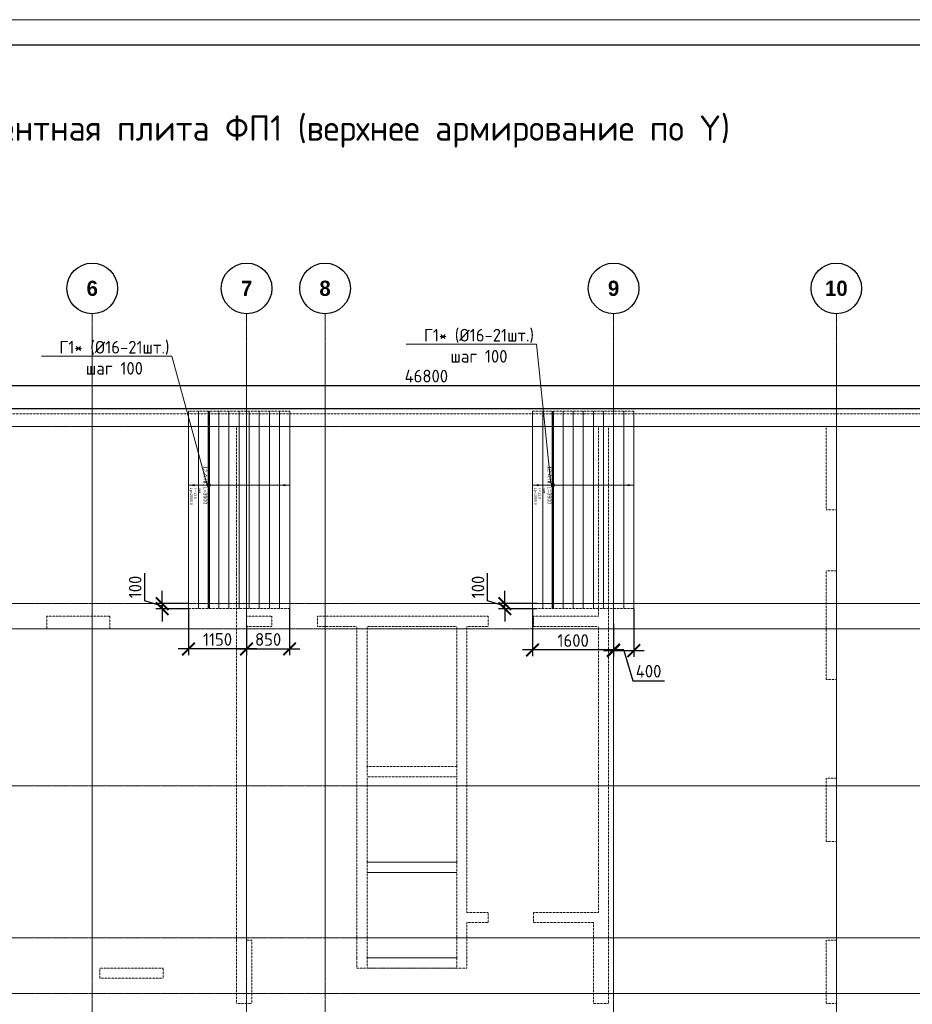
# Model space of a CAD drawing. Header units: millimetres. Extents: x -56135 to 1694203, y -446411 to -23139.
# Tile 193 of 256: x 877518 to 895151, y -117714 to -98264. Entities that reach past the tile are written whole.
import ezdxf
from ezdxf import colors
from ezdxf.entities.mleader import LeaderData, LeaderLine
from ezdxf.enums import TextEntityAlignment as Align
from ezdxf.math import Vec2, Vec3

# ---------------------------------------------------------------- set-up
doc = ezdxf.new("R2010")
doc.units = ezdxf.units.MM
doc.set_wipeout_variables(frame=1)
for name, pattern in [('01 Штриховая _4 мм_', [6, 3.5, -2.5]), ('______5', [1100, 800, -100, 100, -100]), ('GOST2.303 4', [7, 5, -2, 0]), ('осевая', [50.8, 31.75, -6.35, 6.35, -6.35])]:
    doc.linetypes.add(name, pattern=pattern)
for name, color, linetype, lineweight in [('0 Фундамент', 5, 'Continuous', 30), ('АрмСтер', 2, 'Continuous', 50), ('контур распр. стерхней', 2, 'GOST2.303 4', 20), ('Оси', 40, '______5', 18), ('подоснова', 151, 'Continuous', 5), ('РАЗМЕРЫ', 1, 'Continuous', 9), ('СТЕНЫ', 3, 'Continuous', 30), ('ТОНКИЕ', 7, 'Continuous', 9), ('Узлы', 7, 'Continuous', 0)]:
    doc.layers.add(name, color=color, linetype=linetype, lineweight=lineweight)
doc.layers.add('АрмСтер_атрибуты', color=2, linetype='Continuous', lineweight=0, plot=False)
doc.layers.add('АрмСтер_невид', color=8, linetype='Continuous', lineweight=0, plot=False)
doc.layers.add('ТОЛСТЫЕ_ОСНОВНЫЕ', color=6, linetype='Continuous')
doc.styles.add('Century Gothic', font='GOTHIC.TTF')
doc.styles.add('GOST-2.304_Type-B', font='GOST_Common.ttf')
doc.styles.get("Standard").update_dxf_attribs({"font": 'arial.ttf'})
doc.styles.add('Аннотативный', font='arial.ttf')
doc.dimstyles.new('СПДС', dxfattribs={"dimscale": 100, "dimtxt": 2.5, "dimasz": 2.5, "dimexe": 1.25, "dimexo": 0, "dimtad": 1, "dimdec": 0, "dimtxsty": 'GOST-2.304_Type-B', "dimblk": 'ARCHTICK', "dimcen": 2.5, "dimdle": 2, "dimadec": 0, "dimazin": 2, "dimtfac": 0.75, "dimtdec": 0, "dimtmove": 1, "dimatfit": 3, "dimfxl": 1, "dimtolj": 1, "dimarcsym": 1})

# ---------------------------------------------------------------- blocks, each defined once
blk = doc.blocks.new('NSY101')
at = {"color": 0, "linetype": 'ByBlock', "lineweight": -2}
blk.add_circle((0, 0), 50, dxfattribs=at)
blk = doc.blocks.new('оси 2.2-2.3')
at = {"layer": 'Оси', "color": 16, "linetype": 'осевая', "lineweight": 0, "transparency": 33554687}
for p, q in [((491254.9, -104267.9), (491254.9, -134893.5)), ((494304.9, -104267.9), (494304.9, -134893.5)), ((495854.9, -104267.9), (495854.9, -134893.5)), ((501554.9, -104267.9), (501554.9, -134893.5)), ((505954.9, -104267.9), (505954.9, -134893.5)), ((468076.3, -106495.4), (524372.9, -106495.4)), ((468076.3, -109995.4), (524372.9, -109995.4)), ((468653.8, -110495.4), (523696.4, -110495.4)), ((468076.3, -113595.4), (524372.9, -113595.4)), ((468076.3, -116595.4), (524372.9, -116595.4)), ((468076.3, -117695.4), (524372.9, -117695.4))]:
    blk.add_line(p, q, dxfattribs=at)
at = {"layer": 'Оси', "color": 16, "linetype": 'Continuous', "lineweight": 25, "transparency": 33554687, "xscale": 9.999999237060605, "yscale": 9.999999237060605, "zscale": 9.999999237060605}
for p in [(491254.4, -103767.9), (494304.4, -103767.9), (495854.4, -103767.9), (501554.4, -103767.9), (505954.4, -103767.9)]:
    blk.add_blockref('NSY101', p, dxfattribs=at)
at = {"layer": 'Оси', "color": 16, "linetype": 'Continuous', "lineweight": 25, "transparency": 33554687, "char_height": 300, "attachment_point": 5, "style": 'Century Gothic'}
for s, insert, width in [('\\A1;{\\fCentury Gothic|i0|b1;\\H300.000000;\\W1.000000;\\C16;6}\\P', (491254.4, -103767.9), 385), ('\\A1;{\\fCentury Gothic|i0|b1;\\H300.000000;\\W1.000000;\\C16;7}\\P', (494304.4, -103767.9), 385), ('\\A1;{\\fCentury Gothic|i0|b1;\\H300.000000;\\W1.000000;\\C16;8}\\P', (495854.4, -103767.9), 385), ('\\A1;{\\fCentury Gothic|i0|b1;\\H300.000000;\\W1.000000;\\C16;9}\\P', (501554.4, -103767.9), 385), ('\\A1;{\\fCentury Gothic|i0|b1;\\H300.000000;\\W1.000000;\\C16;10}\\P', (505954.4, -103767.9), 620)]:
    blk.add_mtext(s, dxfattribs=dict(at, insert=insert, width=width))
blk = doc.blocks.new('_ArchTick')
at = {"color": 0, "linetype": 'ByBlock', "const_width": 0.15}
blk.add_lwpolyline([(-0.5, -0.5), (0.5, 0.5)], dxfattribs=at)
blk = doc.blocks.new('*D165')
at = {"layer": 'DEFPOINTS', "color": 0, "transparency": 16777216}
for p in [(908951, -105492), (908951, -105611), (862151, -105949)]:
    blk.add_point(p, dxfattribs=at)
at = {"layer": 'РАЗМЕРЫ', "color": 0, "lineweight": -2, "transparency": 16777216}
for p, q in [((862151, -105949), (862151, -105367)), ((908951, -105611), (908951, -105367)), ((861951, -105492), (909151, -105492))]:
    blk.add_line(p, q, dxfattribs=at)
at = {"layer": 'РАЗМЕРЫ', "color": 0, "lineweight": -2, "transparency": 16777216, "xscale": 250, "yscale": 250, "zscale": 250, "rotation": 180}
blk.add_blockref('_ArchTick', (862151, -105492), dxfattribs=at)
at = {"layer": 'РАЗМЕРЫ', "color": 0, "lineweight": -2, "transparency": 16777216, "xscale": 250, "yscale": 250, "zscale": 250}
blk.add_blockref('_ArchTick', (908951, -105492), dxfattribs=at)
at = {"layer": 'РАЗМЕРЫ', "color": 0, "transparency": 16777216, "insert": (885551, -105305), "char_height": 250, "attachment_point": 5, "style": 'GOST-2.304_Type-B'}
blk.add_mtext('\\A1;46800', dxfattribs=at)
blk = doc.blocks.new('*U43')
at = {"layer": 'ТОЛСТЫЕ_ОСНОВНЫЕ', "color": 6}
blk.add_lwpolyline([(20, 5), (886, 5), (886, 415), (20, 415)], close=True, dxfattribs=at)
at = {"layer": 'ТОНКИЕ'}
blk.add_lwpolyline([(0, 0), (891, 0), (891, 420), (0, 420)], close=True, dxfattribs=at)
blk = doc.blocks.new('*U201')
at = {"layer": 'АрмСтер_невид', "ltscale": 100}
for p, q in [((-1463, 1600), (2437, 1600)), ((-1463, 1400), (2437, 1400)), ((-1463, 1200), (2437, 1200)), ((-1463, 1000), (2437, 1000)), ((-1463, 800), (2437, 800)), ((-1463, 600), (2437, 600)), ((-1463, 400), (2437, 400)), ((-1463, 200), (2437, 200)), ((-1463, -200), (2437, -200)), ((-1463, -400), (2437, -400))]:
    blk.add_line(p, q, dxfattribs=at)
at = {"layer": 'РАЗМЕРЫ'}
for p, q in [((112, 1600), (-112, 1600)), ((112, -400), (-112, -400))]:
    blk.add_line(p, q, dxfattribs=at)
at = {"layer": 'РАЗМЕРЫ', "ltscale": 15}
blk.add_line((0, -400), (0, 1600), dxfattribs=at)
at = {"layer": 'РАЗМЕРЫ'}
for points in [[(0, 1600), (21, 1475), (-21, 1475)], [(0, -400), (21, -275), (-21, -275)]]:
    blk.add_solid(points, dxfattribs=at)
at = {"layer": 'АрмСтер_атрибуты', "color": 215, "ltscale": 15, "style": 'Аннотативный'}
for s, p in [('шаг', (51, -194)), ('Lр=', (50, -368)), ('n=', (51, -285))]:
    blk.add_text(s, height=50, dxfattribs=at).set_placement(p)
at = {"layer": 'АрмСтер_атрибуты', "color": 215, "style": 'Аннотативный'}
for tag, p, flags in [('ШАГ', (191, -194), 10), ('КОЛ', (138, -285), 8), ('ШИРИНА', (173, -368), 8)]:
    blk.add_attdef(tag, p, '', height=50, dxfattribs=dict(at, flags=flags))
at = {"layer": 'АрмСтер_атрибуты', "flags": 9}
for tag, p in [('МАССА', (-1034, -1010)), ('ОБОЗНАЧЕНИЕ', (-1034, -1124))]:
    blk.add_attdef(tag, p, '', height=75, dxfattribs=at)
at = {"linetype": 'Continuous', "lineweight": 0}
blk.add_wipeout([(35, 0), (28, 21), (11, 33), (-11, 33), (-28, 21), (-35, 0), (-28, -21), (-11, -33), (11, -33), (28, -21)], dxfattribs=at)
at = {"color": 0, "linetype": 'ByBlock', "lineweight": -2, "ltscale": 100}
blk.add_line((-1463, 0), (2437, 0), dxfattribs=at)
at = {"layer": 'АрмСтер_невид', "ltscale": 100}
blk.add_line((-1463, 0), (2437, 0), dxfattribs=at)
at = {"layer": 'РАЗМЕРЫ'}
blk.add_circle((0, 0), 35, dxfattribs=at)
at = {"layer": 'АрмСтер_атрибуты', "style": 'Аннотативный', "flags": 8}
blk.add_attdef('ПОЗ', (110, 30), '', height=75, dxfattribs=at)
blk.add_attdef('НАИМЕНОВАНИЕ', text='', height=75, dxfattribs=at).set_placement((0, -29), align=Align.TOP_CENTER)
blk = doc.blocks.new('_None')
blk = doc.blocks.new('*D254')
at = {"layer": 'DEFPOINTS', "color": 0, "transparency": 16777216}
for p in [(882851, -109897), (882001, -110229), (882851, -110695)]:
    blk.add_point(p, dxfattribs=at)
at = {"layer": 'РАЗМЕРЫ', "color": 0, "lineweight": -2, "transparency": 16777216}
for p, q in [((882851, -109897), (882851, -110820)), ((882001, -110229), (882001, -110820)), ((881801, -110695), (883051, -110695))]:
    blk.add_line(p, q, dxfattribs=at)
at = {"layer": 'РАЗМЕРЫ', "color": 0, "lineweight": -2, "transparency": 16777216, "xscale": 250, "yscale": 250, "zscale": 250, "rotation": 180}
blk.add_blockref('_ArchTick', (882001, -110695), dxfattribs=at)
at = {"layer": 'РАЗМЕРЫ', "color": 0, "lineweight": -2, "transparency": 16777216, "xscale": 250, "yscale": 250, "zscale": 250}
blk.add_blockref('_ArchTick', (882851, -110695), dxfattribs=at)
at = {"layer": 'РАЗМЕРЫ', "color": 0, "transparency": 16777216, "insert": (882426, -110507), "char_height": 250, "attachment_point": 5, "style": 'GOST-2.304_Type-B'}
blk.add_mtext('\\A1;850', dxfattribs=at)
blk = doc.blocks.new('*D255')
at = {"layer": 'DEFPOINTS', "color": 0, "transparency": 16777216}
for p in [(880851, -109897), (882001, -110415), (880851, -110695)]:
    blk.add_point(p, dxfattribs=at)
at = {"layer": 'РАЗМЕРЫ', "color": 0, "lineweight": -2, "transparency": 16777216}
for p, q in [((880851, -109897), (880851, -110820)), ((882001, -110415), (882001, -110820)), ((882201, -110695), (880651, -110695))]:
    blk.add_line(p, q, dxfattribs=at)
at = {"layer": 'РАЗМЕРЫ', "color": 0, "lineweight": -2, "transparency": 16777216, "xscale": 250, "yscale": 250, "zscale": 250, "rotation": 180}
blk.add_blockref('_ArchTick', (880851, -110695), dxfattribs=at)
at = {"layer": 'РАЗМЕРЫ', "color": 0, "lineweight": -2, "transparency": 16777216, "xscale": 250, "yscale": 250, "zscale": 250}
blk.add_blockref('_ArchTick', (882001, -110695), dxfattribs=at)
at = {"layer": 'РАЗМЕРЫ', "color": 0, "transparency": 16777216, "insert": (881426, -110507), "char_height": 250, "attachment_point": 5, "style": 'GOST-2.304_Type-B'}
blk.add_mtext('\\A1;1150', dxfattribs=at)
blk = doc.blocks.new('*D256')
at = {"layer": 'DEFPOINTS', "color": 0, "transparency": 16777216}
for p in [(880851, -109799), (880331, -109900), (880851, -109900)]:
    blk.add_point(p, dxfattribs=at)
at = {"layer": 'РАЗМЕРЫ', "color": 0, "lineweight": -2, "transparency": 16777216}
for p, q in [((879987, -109746), (879987, -109196)), ((880331, -109799), (880331, -109549)), ((880331, -109849), (879987, -109746)), ((880851, -109799), (880206, -109799)), ((880331, -109799), (880331, -109900)), ((880331, -109799), (880331, -109900)), ((880851, -109900), (880206, -109900)), ((880331, -109900), (880331, -110150))]:
    blk.add_line(p, q, dxfattribs=at)
at = {"layer": 'РАЗМЕРЫ', "color": 0, "lineweight": -2, "transparency": 16777216, "xscale": 250, "yscale": 250, "zscale": 250}
for p, rotation in [((880331, -109799), 270), ((880331, -109900), 90)]:
    blk.add_blockref('_ArchTick', p, dxfattribs=dict(at, rotation=rotation))
at = {"layer": 'РАЗМЕРЫ', "color": 0, "transparency": 16777216, "insert": (879799, -109471), "char_height": 250, "attachment_point": 5, "rotation": 90, "style": 'GOST-2.304_Type-B'}
blk.add_mtext('\\A1;100', dxfattribs=at)
blk = doc.blocks.new('*D257')
at = {"layer": 'DEFPOINTS', "color": 0, "transparency": 16777216}
for p in [(889651, -109897), (889251, -110197), (889651, -110728)]:
    blk.add_point(p, dxfattribs=at)
at = {"layer": 'РАЗМЕРЫ', "color": 0, "lineweight": -2, "transparency": 16777216}
for p, q in [((889651, -109897), (889651, -110853)), ((889251, -110197), (889251, -110853)), ((889051, -110728), (889851, -110728)), ((889451, -110728), (889629, -111322)), ((889629, -111322), (890254, -111322))]:
    blk.add_line(p, q, dxfattribs=at)
at = {"layer": 'РАЗМЕРЫ', "color": 0, "lineweight": -2, "transparency": 16777216, "xscale": 250, "yscale": 250, "zscale": 250, "rotation": 180}
blk.add_blockref('_ArchTick', (889251, -110728), dxfattribs=at)
at = {"layer": 'РАЗМЕРЫ', "color": 0, "lineweight": -2, "transparency": 16777216, "xscale": 250, "yscale": 250, "zscale": 250}
blk.add_blockref('_ArchTick', (889651, -110728), dxfattribs=at)
at = {"layer": 'РАЗМЕРЫ', "color": 0, "transparency": 16777216, "insert": (889942, -111134), "char_height": 250, "attachment_point": 5, "style": 'GOST-2.304_Type-B'}
blk.add_mtext('\\A1;400', dxfattribs=at)
blk = doc.blocks.new('*D258')
at = {"layer": 'DEFPOINTS', "color": 0, "transparency": 16777216}
for p in [(887651, -109897), (889251, -110525), (887651, -110715)]:
    blk.add_point(p, dxfattribs=at)
at = {"layer": 'РАЗМЕРЫ', "color": 0, "lineweight": -2, "transparency": 16777216}
for p, q in [((887651, -109897), (887651, -110840)), ((889251, -110525), (889251, -110840)), ((889451, -110715), (887451, -110715))]:
    blk.add_line(p, q, dxfattribs=at)
at = {"layer": 'РАЗМЕРЫ', "color": 0, "lineweight": -2, "transparency": 16777216, "xscale": 250, "yscale": 250, "zscale": 250, "rotation": 180}
blk.add_blockref('_ArchTick', (887651, -110715), dxfattribs=at)
at = {"layer": 'РАЗМЕРЫ', "color": 0, "lineweight": -2, "transparency": 16777216, "xscale": 250, "yscale": 250, "zscale": 250}
blk.add_blockref('_ArchTick', (889251, -110715), dxfattribs=at)
at = {"layer": 'РАЗМЕРЫ', "color": 0, "transparency": 16777216, "insert": (888451, -110528), "char_height": 250, "attachment_point": 5, "style": 'GOST-2.304_Type-B'}
blk.add_mtext('\\A1;1600', dxfattribs=at)
blk = doc.blocks.new('*D259')
at = {"layer": 'DEFPOINTS', "color": 0, "transparency": 16777216}
for p in [(887102, -109799), (887743, -109799), (887742, -109899)]:
    blk.add_point(p, dxfattribs=at)
at = {"layer": 'РАЗМЕРЫ', "color": 0, "lineweight": -2, "transparency": 16777216}
for p, q in [((886758, -109746), (886758, -109196)), ((887102, -109799), (887102, -109549)), ((887102, -109849), (886758, -109746)), ((887743, -109799), (886977, -109799)), ((887102, -109899), (887102, -109799)), ((887102, -109899), (887102, -109799)), ((887742, -109899), (886977, -109899)), ((887102, -109899), (887102, -110149))]:
    blk.add_line(p, q, dxfattribs=at)
at = {"layer": 'РАЗМЕРЫ', "color": 0, "lineweight": -2, "transparency": 16777216, "xscale": 250, "yscale": 250, "zscale": 250}
for p, rotation in [((887102, -109799), 270), ((887102, -109899), 90)]:
    blk.add_blockref('_ArchTick', p, dxfattribs=dict(at, rotation=rotation))
at = {"layer": 'РАЗМЕРЫ', "color": 0, "transparency": 16777216, "insert": (886571, -109471), "char_height": 250, "attachment_point": 5, "rotation": 90, "style": 'GOST-2.304_Type-B'}
blk.add_mtext('\\A1;100', dxfattribs=at)
blk = doc.blocks.new('стены  тп')
at = {"layer": 'СТЕНЫ', "color": 251, "linetype": '01 Штриховая _4 мм_', "lineweight": 0, "true_color": 0x636466}
for p, q in [((589762, -316376, 3100), (542387, -316376, 3100)), ((542712, -316626, 3100), (569512, -316626, 3100)), ((562562, -316626, 3100), (562362, -316626, 3100)), ((562362, -316626, 3100), (562362, -319546, 3100)), ((562562, -320376, 3100), (562562, -316626, 3100)), ((569512, -316626, 3100), (569512, -320376, 3100)), ((569712, -316626, 3100), (579312, -316626, 3100)), ((569712, -326014, 3100), (569712, -316626, 3100)), ((574012, -316626, 3100), (574012, -318276, 3100)), ((574212, -318276, 3100), (574212, -316626, 3100)), ((562362, -319546, 3100), (562362, -319666, 3100)), ((574012, -319476, 3100), (574012, -321626, 3100)), ((574212, -321626, 3100), (574212, -319476, 3100)), ((562362, -319666, 3100), (562362, -321626, 3100)), ((559142, -320376, 3100), (558612, -320376, 3100)), ((558612, -320376, 3100), (558612, -320626, 3100)), ((559262, -320376, 3100), (559142, -320376, 3100)), ((559862, -320376, 3100), (559262, -320376, 3100)), ((559862, -320626, 3100), (559862, -320376, 3100)), ((563062, -320376, 3100), (562562, -320376, 3100)), ((563062, -320376, 3100), (563062, -320576, 3100)), ((563962, -320576, 3100), (563962, -320376, 3100)), ((567332, -320376, 3100), (563962, -320376, 3100)), ((567332, -320376, 3100), (567332, -320576, 3100)), ((568232, -320576, 3100), (568232, -320376, 3100)), ((569512, -320376, 3100), (568232, -320376, 3100)), ((558612, -320626, 3100), (559662, -320626, 3100)), ((559662, -320626, 3100), (559782, -320626, 3100)), ((559782, -320626, 3100), (559862, -320626, 3100)), ((562562, -320576, 3100), (563062, -320576, 3100)), ((562562, -326776, 3100), (562562, -320576, 3100)), ((563962, -320576, 3100), (564742, -320576, 3100)), ((564742, -320576, 3100), (564742, -327126, 3100)), ((564942, -320576, 3100), (566712, -320576, 3100)), ((564942, -323346, 3100), (564942, -320576, 3100)), ((566712, -320576, 3100), (566712, -323346, 3100)), ((566912, -320576, 3100), (567332, -320576, 3100)), ((566912, -326226, 3100), (566912, -320576, 3100)), ((568232, -320576, 3100), (569512, -320576, 3100)), ((569512, -320576, 3100), (569512, -326226, 3100)), ((562362, -321626, 3100), (562362, -321746, 3100)), ((574012, -321626, 3100), (574212, -321626, 3100)), ((562362, -321746, 3100), (562362, -323576, 3100)), ((566712, -323346, 3100), (564942, -323346, 3100)), ((562362, -323576, 3100), (562362, -323696, 3100)), ((564942, -323546, 3100), (566712, -323546, 3100)), ((564942, -325236, 3100), (564942, -323546, 3100)), ((566712, -323546, 3100), (566712, -325236, 3100)), ((574212, -323576, 3100), (574012, -323576, 3100)), ((574012, -323576, 3100), (574012, -324826, 3100)), ((574212, -323696, 3100), (574212, -323576, 3100)), ((562362, -323696, 3100), (562362, -325226, 3100)), ((574212, -324826, 3100), (574212, -323696, 3100)), ((574012, -324826, 3100), (574132, -324826, 3100)), ((574132, -324826, 3100), (574212, -324826, 3100)), ((562362, -325226, 3100), (562362, -325346, 3100)), ((562362, -325346, 3100), (562362, -326726, 3100)), ((566712, -325236, 3100), (564942, -325236, 3100)), ((564942, -325436, 3100), (566712, -325436, 3100)), ((564942, -327126, 3100), (564942, -325436, 3100)), ((566712, -325436, 3100), (566712, -327126, 3100)), ((569712, -326426, 3100), (569712, -326014, 3100)), ((567332, -326226, 3100), (566912, -326226, 3100)), ((567332, -326226, 3100), (567332, -326426, 3100)), ((568232, -326426, 3100), (568232, -326226, 3100)), ((569512, -326226, 3100), (568232, -326226, 3100)), ((566912, -327126, 3100), (566912, -326426, 3100)), ((566912, -326426, 3100), (567332, -326426, 3100)), ((568232, -326426, 3100), (569412, -326426, 3100)), ((569412, -326426, 3100), (569412, -328026, 3100)), ((569712, -328026, 3100), (569712, -326426, 3100)), ((562362, -326726, 3100), (562362, -326776, 3100)), ((562362, -326776, 3100), (562362, -326846, 3100)), ((562362, -326846, 3100), (562362, -328026, 3100)), ((562645, -326776, 3100), (562562, -326776, 3100)), ((562662, -326776, 3100), (562645, -326776, 3100)), ((562662, -328026, 3100), (562662, -326776, 3100)), ((574012, -326776, 3100), (574012, -328026, 3100)), ((574212, -326776, 3100), (574012, -326776, 3100)), ((574212, -328026, 3100), (574212, -326776, 3100)), ((564742, -327126, 3100), (564742, -327326, 3100)), ((566712, -327126, 3100), (564942, -327126, 3100)), ((566912, -327326, 3100), (566912, -327126, 3100)), ((560912, -327326, 3100), (559662, -327326, 3100)), ((559662, -327326, 3100), (559662, -327526, 3100)), ((560912, -327526, 3100), (560912, -327326, 3100)), ((564742, -327326, 3100), (566912, -327326, 3100)), ((559662, -327526, 3100), (560912, -327526, 3100)), ((562362, -328026, 3100), (562662, -328026, 3100)), ((569412, -328026, 3100), (569712, -328026, 3100)), ((574012, -328026, 3100), (574212, -328026, 3100))]:
    blk.add_line(p, q, dxfattribs=at)
at = {"layer": 'СТЕНЫ', "color": 251, "linetype": '01 Штриховая _4 мм_', "lineweight": 0, "true_color": 0x636466, "transparency": 33554687}
for p, q in [((574012, -320376, 3100), (574012, -321626, 3100)), ((574212, -321626, 3100), (574212, -320376, 3100)), ((574012, -321626, 3100), (574212, -321626, 3100))]:
    blk.add_line(p, q, dxfattribs=at)
at = {"layer": 'СТЕНЫ', "color": 251, "linetype": '01 Штриховая _4 мм_', "lineweight": 0, "true_color": 0x636466, "elevation": 3100}
for points in [[(574012, -318276), (574212, -318276)], [(574212, -319476), (574012, -319476)]]:
    blk.add_lwpolyline(points, dxfattribs=at)
for points in [[(566712, -323346), (564942, -323346), (564942, -323546), (566712, -323546)], [(566712, -325436), (564942, -325436), (564942, -325236), (566712, -325236)], [(566712, -327326), (564942, -327326), (564942, -327126), (566712, -327126)]]:
    blk.add_lwpolyline(points, close=True, dxfattribs=at)

msp = doc.modelspace()

# ---------------------------------------------------------------- linework, layer by layer
at = {"layer": '0 Фундамент'}
msp.add_lwpolyline([(861851, -105949.2), (861851, -130129.2), (869201, -130129.2), (869201, -130129.2), (881701, -130129.2), (881701, -130129.2), (884051, -130129.2), (884051, -130129.2), (909501, -130129.2), (909501, -126049.2), (910981, -126049.2), (910981, -117449.2), (909501, -117449.2), (909501, -105949.2), (861851, -105949.2)], dxfattribs=at)
at = {"layer": 'контур распр. стерхней', "linetype": '01 Штриховая _4 мм_'}
for points in [[(880851.4, -109896.6), (880851.4, -105996.6), (882851.4, -105996.7), (882851.4, -109896.6)], [(887651.4, -109896.6), (887651.4, -105996.6), (889651.4, -105996.7), (889651.4, -109896.6)]]:
    msp.add_lwpolyline(points, close=True, dxfattribs=at)

# ---------------------------------------------------------------- block references
at = {"xscale": 100, "yscale": 100, "zscale": 100}
msp.add_blockref('*U43', (850976.4, -140263.7), dxfattribs=at)
at = {"layer": 'РАЗМЕРЫ', "color": 1}
msp.add_blockref('оси 2.2-2.3', (387696.3, 196.2), dxfattribs=at)

# ---------------------------------------------------------------- texts
at = {"layer": 'Узлы', "color": 80, "linetype": 'Continuous', "lineweight": 0, "style": 'GOST-2.304_Type-B'}
msp.add_text('Фундаментная плита ФП1 (верхнее армирование по Y)', height=500, dxfattribs=at).set_placement((874856, -100654.7))

# ---------------------------------------------------------------- dimensions: what is measured, and where the dimension line sits
at = {"layer": 'РАЗМЕРЫ', "color": 1}
dim = msp.add_linear_dim(base=(908950.9, -105492.3), p1=(862151.3, -105949.2), p2=(908950.9, -105610.8), dimstyle='СПДС', dxfattribs=at)
dim.commit()
dim.dimension.update_dxf_attribs({"geometry": '*D165', "text_midpoint": (885551.1, -105304.8)})

# ---------------------------------------------------------------- next in the draw order: block references
at = {"layer": 'АрмСтер', "ltscale": 15}
ref = msp.add_blockref('*U201', (881251.4, -107459.2), dxfattribs=dict(at, rotation=270))
ref.add_attrib('НАИМЕНОВАНИЕ', '12-A-III, L=3900', dxfattribs={"layer": 'АрмСтер_атрибуты', "height": 75, "rotation": 270, "style": 'Аннотативный', "flags": 8}).set_placement((881222, -107459.2), align=Align.TOP_CENTER)
ref.add_attrib('КОЛ', '11.0', (880966.2, -107597.2), dxfattribs={"layer": 'АрмСтер_атрибуты', "color": 215, "height": 50, "rotation": 270, "style": 'Аннотативный', "flags": 8})
ref.add_attrib('ШИРИНА', '2000.0', (880883.6, -107632), dxfattribs={"layer": 'АрмСтер_атрибуты', "color": 215, "height": 50, "rotation": 270, "style": 'Аннотативный', "flags": 8})
ref = msp.add_blockref('*U201', (888051.4, -107459.2), dxfattribs=dict(at, rotation=270))
ref.add_attrib('НАИМЕНОВАНИЕ', '12-A-III, L=3900', dxfattribs={"layer": 'АрмСтер_атрибуты', "height": 75, "rotation": 270, "style": 'Аннотативный', "flags": 8}).set_placement((888022, -107459.2), align=Align.TOP_CENTER)
ref.add_attrib('КОЛ', '11.0', (887766.2, -107597.2), dxfattribs={"layer": 'АрмСтер_атрибуты', "color": 215, "height": 50, "rotation": 270, "style": 'Аннотативный', "flags": 8})
ref.add_attrib('ШИРИНА', '2000.0', (887683.6, -107632), dxfattribs={"layer": 'АрмСтер_атрибуты', "color": 215, "height": 50, "rotation": 270, "style": 'Аннотативный', "flags": 8})

# ---------------------------------------------------------------- next in the draw order: block references
at = {"layer": 'РАЗМЕРЫ'}
msp.add_blockref('стены  тп', (319438.9, 210326.6, -3100), dxfattribs=at)

# ---------------------------------------------------------------- next in the draw order: dimensions: what is measured, and where the dimension line sits
at = {"layer": 'РАЗМЕРЫ', "color": 1}
for base, p1, p2, picture, middle in [((880330.6, -109899.6), (880851.4, -109799.2), (880851.4, -109899.6), '*D256', (879799.4, -109683.8)), ((887102.1, -109799.2), (887742.1, -109899.3), (887743.5, -109799.2), '*D259', (886570.9, -109683.6))]:
    dim = msp.add_linear_dim(base=base, p1=p1, p2=p2, angle=90, dimstyle='СПДС', dxfattribs=at)
    dim.commit()
    dim.dimension.update_dxf_attribs({"geometry": picture, "text_midpoint": middle})
for base, p1, p2, picture, middle in [((880851.4, -110694.6), (882001.3, -110415.3), (880851.4, -109896.6), '*D255', (881426.3, -110507.1)), ((882851.4, -110694.6), (882001.3, -110229), (882851.4, -109896.6), '*D254', (882426.3, -110507.1)), ((887651.4, -110715.3), (889251.3, -110525.2), (887651.4, -109896.6), '*D258', (888451.3, -110527.8)), ((889651.4, -110728.2), (889251.3, -110197.2), (889651.4, -109896.6), '*D257', (889692, -111134.5))]:
    dim = msp.add_linear_dim(base=base, p1=p1, p2=p2, dimstyle='СПДС', dxfattribs=at)
    dim.commit()
    dim.dimension.update_dxf_attribs({"geometry": picture, "text_midpoint": middle})

# ---------------------------------------------------------------- next in the draw order: leaders
at = {"layer": 'подоснова', "color": 2, "ltscale": 0.3}
ml = msp.add_multileader_mtext('Standard', dxfattribs=at)
ml.set_content('Г1* (%%C16-21шт.)\\Pшаг 100', color=2, style='GOST-2.304_Type-B')
ml.set_leader_properties(color=256, linetype='ByLayer', lineweight=15)
ml.set_arrow_properties(name='NONE')
ml.build(insert=Vec2(0, 0))
ml.multileader.update_dxf_attribs({"text_left_attachment_type": 6, "text_right_attachment_type": 6, "dogleg_length": 0.1, "arrow_head_size": 18})
ctx = ml.context
ctx.base_point, ctx.char_height, ctx.arrow_head_size, ctx.landing_gap_size, ctx.plane_origin = Vec3(885454.2, -104671.4), 250, 18, 20, Vec3(875952.1, -99223.2)
ctx.left_attachment, ctx.right_attachment, ctx.text_align_type = 6, 6, 1
notes = []
notes.append((ctx, [(1, (1, 1, 0), (887726.1, -104671.4), (-1, 0), 0.1, [(0, [(888009.1, -107427.5)], 0, [])])]))
ctx.mtext.insert, ctx.mtext.alignment, ctx.mtext.flow_direction = Vec3(886590.1, -104371.4), 2, 5
ml = msp.add_multileader_mtext('Standard', dxfattribs=at)
ml.set_content('Г1* (%%C16-21шт.)\\Pшаг 100', color=2, style='GOST-2.304_Type-B')
ml.set_leader_properties(color=256, linetype='ByLayer', lineweight=15)
ml.set_arrow_properties(name='NONE')
ml.build(insert=Vec2(0, 0))
ml.multileader.update_dxf_attribs({"text_left_attachment_type": 6, "text_right_attachment_type": 6, "dogleg_length": 0.1, "arrow_head_size": 18})
ctx = ml.context
ctx.base_point, ctx.char_height, ctx.arrow_head_size, ctx.landing_gap_size, ctx.plane_origin = Vec3(878253.2, -104908.9), 250, 18, 20, Vec3(869162.3, -99254.8)
ctx.left_attachment, ctx.right_attachment, ctx.text_align_type = 6, 6, 1
notes.append((ctx, [(1, (1, 1, 0), (880525.1, -104908.9), (-1, 0), 0.1, [(0, [(881219.4, -107459.2)], 0, [])])]))
ctx.mtext.insert, ctx.mtext.alignment, ctx.mtext.flow_direction = Vec3(879389.1, -104608.9), 2, 5
for ctx, leaders in notes:
    for number, flags, end, landing, length, lines in leaders:
        leader = LeaderData()
        leader.index, (leader.has_last_leader_line, leader.has_dogleg_vector, leader.attachment_direction) = number, flags
        leader.last_leader_point, leader.dogleg_vector, leader.dogleg_length = Vec3(end), Vec3(landing), length
        for number, points, colour, breaks in lines:
            line = LeaderLine()
            line.index, line.vertices, line.color, line.breaks = number, Vec3.list(points), colors.encode_raw_color(colour), breaks
            leader.lines.append(line)
        ctx.leaders.append(leader)

doc.saveas('drawing.dxf')
